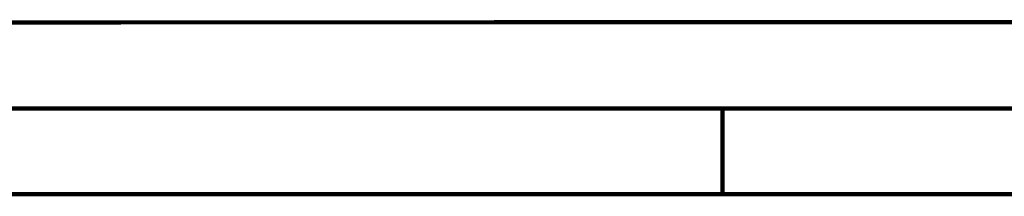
# Model space of a CAD drawing. Header units: inches. Extents: x 0 to 420, y 0 to 297.
# Tile 46 of 90: x 169 to 226, y 0 to 10. Entities that reach past the tile are written whole.
import ezdxf

# ---------------------------------------------------------------- set-up
doc = ezdxf.new("R2010")
doc.units = ezdxf.units.IN
doc.header["$LTSCALE"] = 23.1
doc.header["$MEASUREMENT"] = 0
doc.layers.get('0').update_dxf_attribs({"linetype": 'CONTINUOUS'})

msp = doc.modelspace()

# ---------------------------------------------------------------- linework, layer by layer
at = {"color": 7, "linetype": 'Continuous'}
for p, q in [((409.859987, 10.073745), (25.006973, 10.013432)), ((0, 0), (420, 0))]:
    msp.add_line(p, q, dxfattribs=at)
at = {"color": 7, "linetype": 'Continuous', "const_width": 0.25}
for points in [[(409.830739, 10.048046), (25, 10)], [(20, 5), (415, 5)], [(209.9999, 0), (209.9999, 5)], [(420, 0), (0, 0)]]:
    msp.add_lwpolyline(points, dxfattribs=at)

doc.saveas('drawing.dxf')
